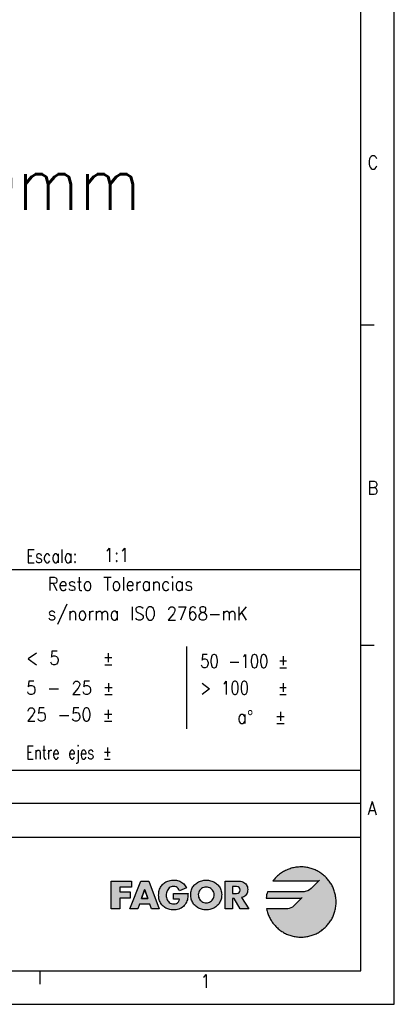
# Model space of a CAD drawing. Header units: millimetres. Extents: x -418 to 1575, y -634 to 914.
# Tile 17 of 49: x 366 to 422, y -151 to -3. Entities that reach past the tile are written whole.
import ezdxf

# ---------------------------------------------------------------- set-up
doc = ezdxf.new("R2010")
doc.units = ezdxf.units.MM
doc.layers.add('1', color=7, linetype='Continuous')
doc.layers.add('LAYER_1', color=7, linetype='Continuous')
doc.styles.add('CONVERTER_12', font='txt.shx', dxfattribs={"width": 0.9})
doc.styles.add('CONVERTER_13', font='txt.shx', dxfattribs={"width": 0.72})
doc.styles.add('CONVERTER_14', font='txt.shx', dxfattribs={"width": 0.81})

# ---------------------------------------------------------------- blocks, each defined once
blk = doc.blocks.new('_A1', base_point=(416.98, -145.5))
at = {"layer": '1', "linetype": 'Continuous'}
for points in [[(411.26, -131.07), (411.13, -130.98), (411, -130.88), (410.87, -130.79), (410.73, -130.71), (410.59, -130.63), (410.45, -130.55), (410.3, -130.48), (410.15, -130.41), (410, -130.34), (409.85, -130.29), (409.69, -130.23), (409.54, -130.18), (409.38, -130.14), (409.22, -130.1), (409.05, -130.06), (408.89, -130.03), (408.72, -130.01), (408.55, -129.99), (408.38, -129.97), (408.21, -129.97), (408.04, -129.96), (407.85, -129.97), (407.66, -129.98), (407.47, -129.99), (407.29, -130.02), (407.1, -130.05), (406.92, -130.08), (406.75, -130.12), (406.57, -130.17), (406.4, -130.22), (406.23, -130.28), (406.06, -130.35), (405.89, -130.42), (405.73, -130.49), (405.57, -130.57), (405.41, -130.66), (405.26, -130.75), (405.11, -130.85), (404.97, -130.95), (404.83, -131.06), (404.69, -131.17), (404.55, -131.28), (404.42, -131.4), (404.3, -131.53), (404.17, -131.65), (404.06, -131.79), (403.94, -131.92), (403.84, -132.06), (410.35, -132.06), (410.57, -132.03), (410.74, -131.98), (410.8, -131.95), (409.55, -133.2), (409.31, -133.39), (409.07, -133.52), (408.84, -133.6), (408.65, -133.64), (408.5, -133.66), (408.43, -133.67), (403.02, -133.67), (402.96, -133.9), (402.9, -134.15), (402.86, -134.39), (402.82, -134.65), (407.76, -134.65), (407.76, -134.65), (407.99, -134.61), (408.16, -134.56), (408.22, -134.53), (406.99, -135.76), (406.99, -135.76), (406.75, -135.96), (406.5, -136.1), (406.26, -136.18), (406.06, -136.23), (405.91, -136.25), (405.84, -136.25), (402.9, -136.25), (402.93, -136.42), (402.98, -136.58), (403.02, -136.75), (403.07, -136.91), (403.13, -137.06), (403.19, -137.22), (403.26, -137.37), (403.33, -137.52), (403.41, -137.67), (403.49, -137.81), (403.57, -137.95), (403.66, -138.09), (403.75, -138.23), (403.85, -138.36), (403.95, -138.49), (404.06, -138.62), (404.17, -138.74), (404.28, -138.86), (404.39, -138.97), (404.51, -139.09), (404.64, -139.2), (404.76, -139.3), (404.89, -139.4), (405.03, -139.5), (405.16, -139.59), (405.3, -139.68), (405.44, -139.76), (405.59, -139.84), (405.74, -139.92), (405.89, -139.99), (406.04, -140.05), (406.19, -140.12), (406.35, -140.17), (406.51, -140.22), (406.67, -140.27), (406.84, -140.31), (407, -140.35), (407.17, -140.38), (407.34, -140.4), (407.51, -140.42), (407.69, -140.44), (407.86, -140.45), (408.04, -140.45), (408.21, -140.45), (408.38, -140.44), (408.55, -140.43), (408.72, -140.41), (408.89, -140.38), (409.05, -140.35), (409.22, -140.32), (409.38, -140.28), (409.54, -140.23), (409.69, -140.18), (409.85, -140.13), (410, -140.07), (410.15, -140.01), (410.3, -139.94), (410.45, -139.87), (410.59, -139.79), (410.73, -139.71), (410.87, -139.62), (411, -139.53), (411.13, -139.44), (411.26, -139.34), (411.39, -139.24), (411.51, -139.14), (411.63, -139.03), (411.74, -138.91), (411.86, -138.8), (411.97, -138.68), (412.07, -138.56), (412.17, -138.43), (412.27, -138.3), (412.36, -138.17), (412.45, -138.04), (412.54, -137.9), (412.62, -137.76), (412.7, -137.62), (412.77, -137.47), (412.84, -137.32), (412.9, -137.17), (412.96, -137.02), (413.01, -136.86), (413.06, -136.71), (413.11, -136.55), (413.15, -136.39), (413.18, -136.22), (413.21, -136.06), (413.24, -135.89), (413.26, -135.72), (413.27, -135.55), (413.28, -135.38), (413.28, -135.21), (413.28, -135.03), (413.27, -134.86), (413.26, -134.69), (413.24, -134.52), (413.21, -134.36), (413.18, -134.19), (413.15, -134.03), (413.11, -133.87), (413.06, -133.71), (413.01, -133.55), (412.96, -133.39), (412.9, -133.24), (412.84, -133.09), (412.77, -132.94), (412.7, -132.8), (412.62, -132.65), (412.54, -132.51), (412.45, -132.38), (412.36, -132.24), (412.27, -132.11), (412.17, -131.98), (412.07, -131.86), (411.97, -131.73), (411.86, -131.61), (411.74, -131.5), (411.63, -131.39), (411.51, -131.28), (411.39, -131.17)], [(382.73, -132.07), (382.73, -132.99), (380.99, -132.99), (380.99, -133.69), (382.52, -133.69), (382.52, -134.61), (380.99, -134.61), (380.99, -136.25), (379.68, -136.25), (379.68, -132.07)], [(389.42, -131.95), (389.61, -131.99), (389.78, -132.04), (389.94, -132.1), (390.1, -132.18), (390.25, -132.27), (390.38, -132.37), (390.51, -132.49), (390.63, -132.62), (390.74, -132.77), (390.84, -132.93), (390.93, -133.1), (389.9, -133.53), (389.81, -133.34), (389.69, -133.18), (389.55, -133.05), (389.39, -132.95), (389.2, -132.89), (388.99, -132.87), (388.8, -132.88), (388.63, -132.93), (388.48, -133), (388.35, -133.1), (388.23, -133.22), (388.13, -133.36), (388.05, -133.51), (387.99, -133.67), (387.94, -133.84), (387.91, -134.01), (387.9, -134.19), (387.91, -134.37), (387.94, -134.54), (387.99, -134.71), (388.05, -134.87), (388.14, -135.02), (388.24, -135.15), (388.36, -135.27), (388.5, -135.37), (388.65, -135.44), (388.82, -135.48), (389.01, -135.5), (389.23, -135.48), (389.44, -135.42), (389.61, -135.32), (389.74, -135.18), (389.84, -134.99), (389.89, -134.77), (389, -134.77), (389, -133.92), (391.16, -133.92), (391.15, -134.12), (391.14, -134.31), (391.13, -134.5), (391.1, -134.69), (391.06, -134.87), (391, -135.05), (390.93, -135.22), (390.84, -135.4), (390.73, -135.57), (390.6, -135.73), (390.46, -135.88), (390.31, -136), (390.15, -136.11), (389.97, -136.2), (389.79, -136.27), (389.61, -136.32), (389.41, -136.36), (389.21, -136.39), (389, -136.39), (388.82, -136.39), (388.64, -136.37), (388.46, -136.34), (388.3, -136.3), (388.14, -136.25), (387.98, -136.19), (387.84, -136.11), (387.7, -136.03), (387.57, -135.94), (387.45, -135.84), (387.34, -135.73), (387.23, -135.61), (387.14, -135.48), (387.06, -135.34), (386.98, -135.2), (386.92, -135.04), (386.87, -134.89), (386.82, -134.72), (386.79, -134.55), (386.78, -134.37), (386.77, -134.18), (386.78, -133.99), (386.79, -133.81), (386.82, -133.63), (386.87, -133.46), (386.92, -133.3), (386.98, -133.14), (387.06, -132.99), (387.14, -132.85), (387.24, -132.72), (387.34, -132.6), (387.46, -132.49), (387.58, -132.39), (387.71, -132.29), (387.85, -132.21), (388, -132.14), (388.16, -132.07), (388.32, -132.02), (388.49, -131.98), (388.67, -131.95), (388.85, -131.93), (389.04, -131.93), (389.24, -131.93)]]:
    blk.add_hatch(color=2, dxfattribs=at).paths.add_polyline_path(points)
h = blk.add_hatch(color=2, dxfattribs=at)
h.paths.add_polyline_path([(385.28, -132.07), (386.86, -136.25), (385.7, -136.25), (385.43, -135.53), (383.93, -135.53), (383.64, -136.25), (382.48, -136.25), (384.09, -132.07)])
h.paths.add_polyline_path([(384.23, -134.69), (384.68, -133.36), (384.69, -133.36), (385.13, -134.69)], flags=16)
h = blk.add_hatch(color=2, dxfattribs=at)
h.paths.add_polyline_path([(395.01, -132.2), (395.15, -132.29), (395.29, -132.38), (395.42, -132.48), (395.54, -132.59), (395.66, -132.7), (395.76, -132.83), (395.86, -132.96), (395.94, -133.1), (396.01, -133.25), (396.07, -133.4), (396.12, -133.56), (396.16, -133.73), (396.18, -133.9), (396.19, -134.08), (396.18, -134.27), (396.16, -134.44), (396.14, -134.61), (396.1, -134.78), (396.04, -134.94), (395.98, -135.09), (395.91, -135.24), (395.83, -135.38), (395.74, -135.51), (395.64, -135.63), (395.53, -135.75), (395.42, -135.85), (395.29, -135.95), (395.16, -136.04), (395.02, -136.12), (394.88, -136.19), (394.72, -136.25), (394.56, -136.3), (394.4, -136.34), (394.23, -136.37), (394.05, -136.39), (393.87, -136.39), (393.69, -136.39), (393.52, -136.37), (393.34, -136.34), (393.18, -136.3), (393.02, -136.25), (392.87, -136.19), (392.72, -136.12), (392.58, -136.04), (392.45, -135.95), (392.33, -135.85), (392.21, -135.75), (392.1, -135.63), (392, -135.51), (391.91, -135.38), (391.83, -135.24), (391.76, -135.09), (391.7, -134.94), (391.65, -134.78), (391.61, -134.61), (391.58, -134.44), (391.56, -134.27), (391.56, -134.08), (391.56, -133.9), (391.58, -133.73), (391.62, -133.56), (391.67, -133.4), (391.73, -133.25), (391.8, -133.1), (391.89, -132.96), (391.98, -132.83), (392.09, -132.7), (392.2, -132.59), (392.32, -132.48), (392.45, -132.38), (392.59, -132.29), (392.74, -132.2), (392.89, -132.13), (393.04, -132.07), (393.2, -132.02), (393.36, -131.98), (393.53, -131.95), (393.7, -131.93), (393.87, -131.93), (394.04, -131.93), (394.21, -131.95), (394.38, -131.98), (394.54, -132.02), (394.7, -132.07), (394.86, -132.13)])
h.paths.add_polyline_path([(392.69, -134.09), (392.7, -134.28), (392.74, -134.46), (392.8, -134.63), (392.88, -134.78), (392.98, -134.92), (393.1, -135.04), (393.23, -135.14), (393.37, -135.23), (393.53, -135.29), (393.7, -135.33), (393.87, -135.34), (394.05, -135.33), (394.21, -135.29), (394.37, -135.23), (394.51, -135.14), (394.65, -135.04), (394.76, -134.92), (394.86, -134.78), (394.95, -134.63), (395.01, -134.46), (395.04, -134.28), (395.06, -134.09), (395.04, -133.92), (395, -133.75), (394.92, -133.59), (394.83, -133.45), (394.71, -133.32), (394.57, -133.21), (394.41, -133.11), (394.24, -133.04), (394.06, -133), (393.87, -132.98), (393.68, -133), (393.5, -133.04), (393.33, -133.11), (393.17, -133.21), (393.04, -133.32), (392.92, -133.45), (392.82, -133.59), (392.75, -133.75), (392.7, -133.92)], flags=16)
h = blk.add_hatch(color=2, dxfattribs=at)
h.paths.add_polyline_path([(399.66, -132.38), (399.78, -132.49), (399.88, -132.62), (399.96, -132.78), (400.02, -132.95), (400.06, -133.14), (400.07, -133.35), (400.06, -133.54), (400.03, -133.73), (399.97, -133.9), (399.89, -134.05), (399.78, -134.19), (399.66, -134.31), (399.51, -134.41), (399.34, -134.49), (399.16, -134.54), (400.24, -136.25), (398.95, -136.25), (398.04, -134.66), (397.78, -134.66), (397.78, -136.25), (396.69, -136.25), (396.69, -132.07), (398.62, -132.07), (398.82, -132.07), (399.01, -132.1), (399.19, -132.14), (399.36, -132.2), (399.52, -132.28)])
h.paths.add_polyline_path([(397.78, -133.94), (398.21, -133.94), (398.42, -133.93), (398.63, -133.89), (398.8, -133.8), (398.92, -133.65), (398.96, -133.42), (398.92, -133.19), (398.8, -133.04), (398.63, -132.95), (398.42, -132.91), (398.21, -132.9), (397.78, -132.9)], flags=16)
at = {"layer": '1', "color": 2, "linetype": 'Continuous'}
for p, q in [((421.98, -150.5), (421.98, 443.5)), ((418.98, -48.97), (416.98, -48.97)), ((231.98, -85.5), (416.98, -85.5)), ((390.98, -109.3), (390.98, -97)), ((418.98, -96.83), (416.98, -96.83)), ((416.98, -120.5), (231.98, -120.5)), ((369.03, -145.5), (369.03, -147.5)), ((-418.02, -150.5), (421.98, -150.5))]:
    blk.add_line(p, q, dxfattribs=at)
at = {"layer": '1', "color": 7, "linetype": 'Continuous'}
for p, q in [((416.98, -145.5), (416.98, 438.5)), ((231.98, -115.5), (416.98, -115.5)), ((231.98, -125.5), (416.98, -125.5)), ((-398.02, -145.5), (416.98, -145.5))]:
    blk.add_line(p, q, dxfattribs=at)
at = {"layer": 'LAYER_1', "color": 2, "linetype": 'Continuous'}
for p, q in [((404.97, -130.95), (404.83, -131.06)), ((405.11, -130.85), (404.97, -130.95)), ((405.26, -130.75), (405.11, -130.85)), ((405.41, -130.66), (405.26, -130.75)), ((405.57, -130.57), (405.41, -130.66)), ((405.73, -130.49), (405.57, -130.57)), ((405.89, -130.42), (405.73, -130.49)), ((406.06, -130.35), (405.89, -130.42)), ((406.23, -130.28), (406.06, -130.35)), ((406.4, -130.22), (406.23, -130.28)), ((406.57, -130.17), (406.4, -130.22)), ((406.75, -130.12), (406.57, -130.17)), ((406.92, -130.08), (406.75, -130.12)), ((407.1, -130.05), (406.92, -130.08)), ((407.29, -130.02), (407.1, -130.05)), ((407.47, -129.99), (407.29, -130.02)), ((407.66, -129.98), (407.47, -129.99)), ((407.85, -129.97), (407.66, -129.98)), ((408.04, -129.96), (407.85, -129.97)), ((408.21, -129.97), (408.04, -129.96)), ((408.38, -129.97), (408.21, -129.97)), ((408.55, -129.99), (408.38, -129.97)), ((408.72, -130.01), (408.55, -129.99)), ((408.89, -130.03), (408.72, -130.01)), ((409.05, -130.06), (408.89, -130.03)), ((409.22, -130.1), (409.05, -130.06)), ((409.38, -130.14), (409.22, -130.1)), ((409.54, -130.18), (409.38, -130.14)), ((409.69, -130.23), (409.54, -130.18)), ((409.85, -130.29), (409.69, -130.23)), ((410, -130.34), (409.85, -130.29)), ((410.15, -130.41), (410, -130.34)), ((410.3, -130.48), (410.15, -130.41)), ((410.45, -130.55), (410.3, -130.48)), ((410.59, -130.63), (410.45, -130.55)), ((410.73, -130.71), (410.59, -130.63)), ((410.87, -130.79), (410.73, -130.71)), ((411, -130.88), (410.87, -130.79)), ((411.13, -130.98), (411, -130.88)), ((411.26, -131.07), (411.13, -130.98)), ((379.68, -136.25), (379.68, -132.07)), ((379.68, -132.07), (382.73, -132.07)), ((382.48, -136.25), (384.09, -132.07)), ((382.73, -132.07), (382.73, -132.99)), ((384.09, -132.07), (385.28, -132.07)), ((385.28, -132.07), (386.86, -136.25)), ((387.34, -132.6), (387.46, -132.49)), ((387.46, -132.49), (387.58, -132.39)), ((387.58, -132.39), (387.71, -132.29)), ((387.71, -132.29), (387.85, -132.21)), ((387.85, -132.21), (388, -132.14)), ((388, -132.14), (388.16, -132.07)), ((388.16, -132.07), (388.32, -132.02)), ((388.32, -132.02), (388.49, -131.98)), ((388.49, -131.98), (388.67, -131.95)), ((388.67, -131.95), (388.85, -131.93)), ((388.85, -131.93), (389.04, -131.93)), ((389.04, -131.93), (389.04, -131.93)), ((389.04, -131.93), (389.24, -131.93)), ((389.24, -131.93), (389.42, -131.95)), ((389.42, -131.95), (389.61, -131.99)), ((389.61, -131.99), (389.78, -132.04)), ((389.78, -132.04), (389.94, -132.1)), ((389.94, -132.1), (390.1, -132.18)), ((390.1, -132.18), (390.25, -132.27)), ((390.25, -132.27), (390.38, -132.37)), ((390.38, -132.37), (390.51, -132.49)), ((390.51, -132.49), (390.63, -132.62)), ((392.2, -132.59), (392.32, -132.48)), ((392.32, -132.48), (392.45, -132.38)), ((392.45, -132.38), (392.59, -132.29)), ((392.59, -132.29), (392.74, -132.2)), ((392.74, -132.2), (392.89, -132.13)), ((392.89, -132.13), (393.04, -132.07)), ((393.04, -132.07), (393.2, -132.02)), ((393.2, -132.02), (393.36, -131.98)), ((393.36, -131.98), (393.53, -131.95)), ((393.53, -131.95), (393.7, -131.93)), ((393.7, -131.93), (393.87, -131.93)), ((393.87, -131.93), (394.04, -131.93)), ((394.04, -131.93), (394.21, -131.95)), ((394.21, -131.95), (394.38, -131.98)), ((394.38, -131.98), (394.54, -132.02)), ((394.54, -132.02), (394.7, -132.07)), ((394.7, -132.07), (394.86, -132.13)), ((394.86, -132.13), (395.01, -132.2)), ((395.01, -132.2), (395.15, -132.29)), ((395.15, -132.29), (395.29, -132.38)), ((395.29, -132.38), (395.42, -132.48)), ((395.42, -132.48), (395.54, -132.59)), ((396.69, -136.25), (396.69, -132.07)), ((396.69, -132.07), (398.62, -132.07)), ((398.62, -132.07), (398.82, -132.07)), ((398.82, -132.07), (399.01, -132.1)), ((399.01, -132.1), (399.19, -132.14)), ((399.19, -132.14), (399.36, -132.2)), ((399.36, -132.2), (399.52, -132.28)), ((399.52, -132.28), (399.66, -132.38)), ((399.66, -132.38), (399.78, -132.49)), ((399.78, -132.49), (399.88, -132.62)), ((403.94, -131.92), (403.84, -132.06)), ((403.84, -132.06), (403.84, -132.06)), ((403.84, -132.06), (410.35, -132.06)), ((404.06, -131.79), (403.94, -131.92)), ((404.17, -131.65), (404.06, -131.79)), ((404.3, -131.53), (404.17, -131.65)), ((404.42, -131.4), (404.3, -131.53)), ((404.55, -131.28), (404.42, -131.4)), ((404.69, -131.17), (404.55, -131.28)), ((404.83, -131.06), (404.69, -131.17)), ((410.8, -131.95), (409.55, -133.2)), ((410.35, -132.06), (410.57, -132.03)), ((410.57, -132.03), (410.74, -131.98)), ((410.74, -131.98), (410.8, -131.95)), ((411.39, -131.17), (411.26, -131.07)), ((411.51, -131.28), (411.39, -131.17)), ((411.63, -131.39), (411.51, -131.28)), ((411.74, -131.5), (411.63, -131.39)), ((411.86, -131.61), (411.74, -131.5)), ((411.97, -131.73), (411.86, -131.61)), ((412.07, -131.86), (411.97, -131.73)), ((412.17, -131.98), (412.07, -131.86)), ((412.27, -132.11), (412.17, -131.98)), ((412.36, -132.24), (412.27, -132.11)), ((412.45, -132.38), (412.36, -132.24)), ((412.54, -132.51), (412.45, -132.38)), ((380.99, -132.99), (380.99, -133.69)), ((382.73, -132.99), (380.99, -132.99)), ((380.99, -133.69), (382.52, -133.69)), ((382.52, -133.69), (382.52, -134.61)), ((384.68, -133.36), (384.23, -134.69)), ((384.23, -134.69), (384.68, -133.36)), ((384.69, -133.36), (384.68, -133.36)), ((384.68, -133.36), (384.69, -133.36)), ((385.13, -134.69), (384.69, -133.36)), ((384.69, -133.36), (385.13, -134.69)), ((386.78, -133.99), (386.79, -133.81)), ((386.79, -133.81), (386.82, -133.63)), ((386.82, -133.63), (386.87, -133.46)), ((386.87, -133.46), (386.92, -133.3)), ((386.92, -133.3), (386.98, -133.14)), ((386.98, -133.14), (387.06, -132.99)), ((387.06, -132.99), (387.14, -132.85)), ((387.14, -132.85), (387.24, -132.72)), ((387.24, -132.72), (387.34, -132.6)), ((387.94, -133.84), (387.91, -134.01)), ((387.99, -133.67), (387.94, -133.84)), ((388.05, -133.51), (387.99, -133.67)), ((388.13, -133.36), (388.05, -133.51)), ((388.23, -133.22), (388.13, -133.36)), ((388.35, -133.1), (388.23, -133.22)), ((388.48, -133), (388.35, -133.1)), ((388.63, -132.93), (388.48, -133)), ((388.8, -132.88), (388.63, -132.93)), ((388.99, -132.87), (388.8, -132.88)), ((389.2, -132.89), (388.99, -132.87)), ((389, -134.77), (389, -133.92)), ((389, -133.92), (391.16, -133.92)), ((389.39, -132.95), (389.2, -132.89)), ((389.55, -133.05), (389.39, -132.95)), ((389.69, -133.18), (389.55, -133.05)), ((389.81, -133.34), (389.69, -133.18)), ((389.9, -133.53), (389.81, -133.34)), ((390.93, -133.1), (389.9, -133.53)), ((390.63, -132.62), (390.74, -132.77)), ((390.74, -132.77), (390.84, -132.93)), ((390.84, -132.93), (390.93, -133.1)), ((391.16, -133.92), (391.15, -134.12)), ((391.56, -133.9), (391.58, -133.73)), ((391.56, -134.08), (391.56, -133.9)), ((391.58, -133.73), (391.62, -133.56)), ((391.62, -133.56), (391.67, -133.4)), ((391.67, -133.4), (391.73, -133.25)), ((391.73, -133.25), (391.8, -133.1)), ((391.8, -133.1), (391.89, -132.96)), ((391.89, -132.96), (391.98, -132.83)), ((391.98, -132.83), (392.09, -132.7)), ((392.09, -132.7), (392.2, -132.59)), ((392.7, -133.92), (392.69, -134.09)), ((392.75, -133.75), (392.7, -133.92)), ((392.82, -133.59), (392.75, -133.75)), ((392.92, -133.45), (392.82, -133.59)), ((393.04, -133.32), (392.92, -133.45)), ((393.17, -133.21), (393.04, -133.32)), ((393.33, -133.11), (393.17, -133.21)), ((393.5, -133.04), (393.33, -133.11)), ((393.68, -133), (393.5, -133.04)), ((393.87, -132.98), (393.68, -133)), ((394.06, -133), (393.87, -132.98)), ((394.24, -133.04), (394.06, -133)), ((394.41, -133.11), (394.24, -133.04)), ((394.57, -133.21), (394.41, -133.11)), ((394.71, -133.32), (394.57, -133.21)), ((394.83, -133.45), (394.71, -133.32)), ((394.92, -133.59), (394.83, -133.45)), ((395, -133.75), (394.92, -133.59)), ((395.04, -133.92), (395, -133.75)), ((395.06, -134.09), (395.04, -133.92)), ((395.54, -132.59), (395.66, -132.7)), ((395.66, -132.7), (395.76, -132.83)), ((395.76, -132.83), (395.86, -132.96)), ((395.86, -132.96), (395.94, -133.1)), ((395.94, -133.1), (396.01, -133.25)), ((396.01, -133.25), (396.07, -133.4)), ((396.07, -133.4), (396.12, -133.56)), ((396.12, -133.56), (396.16, -133.73)), ((396.16, -133.73), (396.18, -133.9)), ((396.18, -133.9), (396.19, -134.08)), ((398.21, -132.9), (397.78, -132.9)), ((397.78, -132.9), (397.78, -133.94)), ((397.78, -133.94), (398.21, -133.94)), ((398.42, -132.91), (398.21, -132.9)), ((398.21, -133.94), (398.42, -133.93)), ((398.63, -132.95), (398.42, -132.91)), ((398.42, -133.93), (398.63, -133.89)), ((398.8, -133.04), (398.63, -132.95)), ((398.63, -133.89), (398.8, -133.8)), ((398.92, -133.19), (398.8, -133.04)), ((398.8, -133.8), (398.92, -133.65)), ((398.96, -133.42), (398.92, -133.19)), ((398.92, -133.65), (398.96, -133.42)), ((399.88, -132.62), (399.96, -132.78)), ((399.97, -133.9), (399.89, -134.05)), ((399.96, -132.78), (400.02, -132.95)), ((400.03, -133.73), (399.97, -133.9)), ((400.02, -132.95), (400.06, -133.14)), ((400.06, -133.54), (400.03, -133.73)), ((400.06, -133.14), (400.07, -133.35)), ((400.07, -133.35), (400.06, -133.54)), ((402.96, -133.9), (402.9, -134.15)), ((403.02, -133.67), (402.96, -133.9)), ((408.43, -133.67), (403.02, -133.67)), ((408.5, -133.66), (408.43, -133.67)), ((408.65, -133.64), (408.5, -133.66)), ((408.84, -133.6), (408.65, -133.64)), ((409.07, -133.52), (408.84, -133.6)), ((409.31, -133.39), (409.07, -133.52)), ((409.55, -133.2), (409.31, -133.39)), ((412.62, -132.65), (412.54, -132.51)), ((412.7, -132.8), (412.62, -132.65)), ((412.77, -132.94), (412.7, -132.8)), ((412.84, -133.09), (412.77, -132.94)), ((412.9, -133.24), (412.84, -133.09)), ((412.96, -133.39), (412.9, -133.24)), ((413.01, -133.55), (412.96, -133.39)), ((413.06, -133.71), (413.01, -133.55)), ((413.11, -133.87), (413.06, -133.71)), ((413.15, -134.03), (413.11, -133.87)), ((382.52, -134.61), (380.99, -134.61)), ((380.99, -134.61), (380.99, -136.25)), ((384.23, -134.69), (385.13, -134.69)), ((385.13, -134.69), (384.23, -134.69)), ((386.77, -134.18), (386.78, -133.99)), ((386.78, -134.37), (386.77, -134.18)), ((386.77, -134.18), (386.77, -134.18)), ((386.79, -134.55), (386.78, -134.37)), ((386.82, -134.72), (386.79, -134.55)), ((386.87, -134.89), (386.82, -134.72)), ((386.92, -135.04), (386.87, -134.89)), ((386.98, -135.2), (386.92, -135.04)), ((387.06, -135.34), (386.98, -135.2)), ((387.14, -135.48), (387.06, -135.34)), ((387.91, -134.01), (387.9, -134.19)), ((387.9, -134.19), (387.91, -134.37)), ((387.91, -134.37), (387.94, -134.54)), ((387.94, -134.54), (387.99, -134.71)), ((387.99, -134.71), (388.05, -134.87)), ((388.05, -134.87), (388.14, -135.02)), ((388.14, -135.02), (388.24, -135.15)), ((388.24, -135.15), (388.36, -135.27)), ((388.36, -135.27), (388.5, -135.37)), ((388.5, -135.37), (388.65, -135.44)), ((389.89, -134.77), (389, -134.77)), ((389.23, -135.48), (389.44, -135.42)), ((389.44, -135.42), (389.61, -135.32)), ((389.61, -135.32), (389.74, -135.18)), ((389.74, -135.18), (389.84, -134.99)), ((389.84, -134.99), (389.89, -134.77)), ((390.84, -135.4), (390.73, -135.57)), ((390.93, -135.22), (390.84, -135.4)), ((391, -135.05), (390.93, -135.22)), ((391.06, -134.87), (391, -135.05)), ((391.1, -134.69), (391.06, -134.87)), ((391.13, -134.5), (391.1, -134.69)), ((391.14, -134.31), (391.13, -134.5)), ((391.15, -134.12), (391.14, -134.31)), ((391.56, -134.27), (391.56, -134.08)), ((391.56, -134.08), (391.56, -134.08)), ((391.58, -134.44), (391.56, -134.27)), ((391.61, -134.61), (391.58, -134.44)), ((391.65, -134.78), (391.61, -134.61)), ((391.7, -134.94), (391.65, -134.78)), ((391.76, -135.09), (391.7, -134.94)), ((391.83, -135.24), (391.76, -135.09)), ((391.91, -135.38), (391.83, -135.24)), ((392, -135.51), (391.91, -135.38)), ((392.69, -134.09), (392.7, -134.28)), ((392.7, -134.28), (392.74, -134.46)), ((392.74, -134.46), (392.8, -134.63)), ((392.8, -134.63), (392.88, -134.78)), ((392.88, -134.78), (392.98, -134.92)), ((392.98, -134.92), (393.1, -135.04)), ((393.1, -135.04), (393.23, -135.14)), ((393.23, -135.14), (393.37, -135.23)), ((393.37, -135.23), (393.53, -135.29)), ((393.53, -135.29), (393.7, -135.33)), ((393.7, -135.33), (393.87, -135.34)), ((393.87, -135.34), (394.05, -135.33)), ((394.05, -135.33), (394.21, -135.29)), ((394.21, -135.29), (394.37, -135.23)), ((394.37, -135.23), (394.51, -135.14)), ((394.51, -135.14), (394.65, -135.04)), ((394.65, -135.04), (394.76, -134.92)), ((394.76, -134.92), (394.86, -134.78)), ((394.86, -134.78), (394.95, -134.63)), ((394.95, -134.63), (395.01, -134.46)), ((395.01, -134.46), (395.04, -134.28)), ((395.04, -134.28), (395.06, -134.09)), ((395.06, -134.09), (395.06, -134.09)), ((395.83, -135.38), (395.74, -135.51)), ((395.91, -135.24), (395.83, -135.38)), ((395.98, -135.09), (395.91, -135.24)), ((396.04, -134.94), (395.98, -135.09)), ((396.1, -134.78), (396.04, -134.94)), ((396.14, -134.61), (396.1, -134.78)), ((396.16, -134.44), (396.14, -134.61)), ((396.18, -134.27), (396.16, -134.44)), ((396.19, -134.08), (396.18, -134.27)), ((396.19, -134.08), (396.19, -134.08)), ((398.04, -134.66), (397.78, -134.66)), ((397.78, -134.66), (397.78, -136.25)), ((398.95, -136.25), (398.04, -134.66)), ((399.34, -134.49), (399.16, -134.54)), ((399.16, -134.54), (400.24, -136.25)), ((399.51, -134.41), (399.34, -134.49)), ((399.66, -134.31), (399.51, -134.41)), ((399.78, -134.19), (399.66, -134.31)), ((399.89, -134.05), (399.78, -134.19)), ((402.86, -134.39), (402.82, -134.65)), ((402.82, -134.65), (407.76, -134.65)), ((402.9, -134.15), (402.86, -134.39)), ((408.22, -134.53), (406.99, -135.76)), ((407.76, -134.65), (407.99, -134.61)), ((407.76, -134.65), (407.76, -134.65)), ((407.99, -134.61), (408.16, -134.56)), ((408.16, -134.56), (408.22, -134.53)), ((413.18, -134.19), (413.15, -134.03)), ((413.21, -134.36), (413.18, -134.19)), ((413.24, -134.52), (413.21, -134.36)), ((413.26, -134.69), (413.24, -134.52)), ((413.27, -134.86), (413.26, -134.69)), ((413.28, -135.03), (413.27, -134.86)), ((413.27, -135.55), (413.28, -135.38)), ((413.28, -135.21), (413.28, -135.03)), ((413.28, -135.38), (413.28, -135.21)), ((413.28, -135.21), (413.28, -135.21)), ((380.99, -136.25), (379.68, -136.25)), ((383.64, -136.25), (382.48, -136.25)), ((383.93, -135.53), (383.64, -136.25)), ((385.43, -135.53), (383.93, -135.53)), ((385.7, -136.25), (385.43, -135.53)), ((386.86, -136.25), (385.7, -136.25)), ((387.23, -135.61), (387.14, -135.48)), ((387.34, -135.73), (387.23, -135.61)), ((387.45, -135.84), (387.34, -135.73)), ((387.57, -135.94), (387.45, -135.84)), ((387.7, -136.03), (387.57, -135.94)), ((387.84, -136.11), (387.7, -136.03)), ((387.98, -136.19), (387.84, -136.11)), ((388.14, -136.25), (387.98, -136.19)), ((388.3, -136.3), (388.14, -136.25)), ((388.46, -136.34), (388.3, -136.3)), ((388.64, -136.37), (388.46, -136.34)), ((388.82, -136.39), (388.64, -136.37)), ((388.65, -135.44), (388.82, -135.48)), ((388.82, -135.48), (389.01, -135.5)), ((389, -136.39), (388.82, -136.39)), ((389.21, -136.39), (389, -136.39)), ((389.01, -135.5), (389.23, -135.48)), ((389.01, -135.5), (389.01, -135.5)), ((389.41, -136.36), (389.21, -136.39)), ((389.61, -136.32), (389.41, -136.36)), ((389.79, -136.27), (389.61, -136.32)), ((389.97, -136.2), (389.79, -136.27)), ((390.15, -136.11), (389.97, -136.2)), ((390.31, -136), (390.15, -136.11)), ((390.46, -135.88), (390.31, -136)), ((390.6, -135.73), (390.46, -135.88)), ((390.73, -135.57), (390.6, -135.73)), ((392.1, -135.63), (392, -135.51)), ((392.21, -135.75), (392.1, -135.63)), ((392.33, -135.85), (392.21, -135.75)), ((392.45, -135.95), (392.33, -135.85)), ((392.58, -136.04), (392.45, -135.95)), ((392.72, -136.12), (392.58, -136.04)), ((392.87, -136.19), (392.72, -136.12)), ((393.02, -136.25), (392.87, -136.19)), ((393.18, -136.3), (393.02, -136.25)), ((393.34, -136.34), (393.18, -136.3)), ((393.52, -136.37), (393.34, -136.34)), ((393.69, -136.39), (393.52, -136.37)), ((393.87, -136.39), (393.69, -136.39)), ((394.05, -136.39), (393.87, -136.39)), ((394.23, -136.37), (394.05, -136.39)), ((394.4, -136.34), (394.23, -136.37)), ((394.56, -136.3), (394.4, -136.34)), ((394.72, -136.25), (394.56, -136.3)), ((394.88, -136.19), (394.72, -136.25)), ((395.02, -136.12), (394.88, -136.19)), ((395.16, -136.04), (395.02, -136.12)), ((395.29, -135.95), (395.16, -136.04)), ((395.42, -135.85), (395.29, -135.95)), ((395.53, -135.75), (395.42, -135.85)), ((395.64, -135.63), (395.53, -135.75)), ((395.74, -135.51), (395.64, -135.63)), ((397.78, -136.25), (396.69, -136.25)), ((400.24, -136.25), (398.95, -136.25)), ((405.84, -136.25), (402.9, -136.25)), ((402.9, -136.25), (402.93, -136.42)), ((402.93, -136.42), (402.98, -136.58)), ((402.98, -136.58), (403.02, -136.75)), ((403.02, -136.75), (403.07, -136.91)), ((403.07, -136.91), (403.13, -137.06)), ((405.91, -136.25), (405.84, -136.25)), ((406.06, -136.23), (405.91, -136.25)), ((406.26, -136.18), (406.06, -136.23)), ((406.5, -136.1), (406.26, -136.18)), ((406.75, -135.96), (406.5, -136.1)), ((406.99, -135.76), (406.75, -135.96)), ((406.99, -135.76), (406.99, -135.76)), ((412.96, -137.02), (413.01, -136.86)), ((413.01, -136.86), (413.06, -136.71)), ((413.06, -136.71), (413.11, -136.55)), ((413.11, -136.55), (413.15, -136.39)), ((413.15, -136.39), (413.18, -136.22)), ((413.18, -136.22), (413.21, -136.06)), ((413.21, -136.06), (413.24, -135.89)), ((413.24, -135.89), (413.26, -135.72)), ((413.26, -135.72), (413.27, -135.55)), ((403.13, -137.06), (403.19, -137.22)), ((403.19, -137.22), (403.26, -137.37)), ((403.26, -137.37), (403.33, -137.52)), ((403.33, -137.52), (403.41, -137.67)), ((403.41, -137.67), (403.49, -137.81)), ((403.49, -137.81), (403.57, -137.95)), ((403.57, -137.95), (403.66, -138.09)), ((403.66, -138.09), (403.75, -138.23)), ((403.75, -138.23), (403.85, -138.36)), ((403.85, -138.36), (403.95, -138.49)), ((412.17, -138.43), (412.27, -138.3)), ((412.27, -138.3), (412.36, -138.17)), ((412.36, -138.17), (412.45, -138.04)), ((412.45, -138.04), (412.54, -137.9)), ((412.54, -137.9), (412.62, -137.76)), ((412.62, -137.76), (412.7, -137.62)), ((412.7, -137.62), (412.77, -137.47)), ((412.77, -137.47), (412.84, -137.32)), ((412.84, -137.32), (412.9, -137.17)), ((412.9, -137.17), (412.96, -137.02)), ((403.95, -138.49), (404.06, -138.62)), ((404.06, -138.62), (404.17, -138.74)), ((404.17, -138.74), (404.28, -138.86)), ((404.28, -138.86), (404.39, -138.97)), ((404.39, -138.97), (404.51, -139.09)), ((404.51, -139.09), (404.64, -139.2)), ((404.64, -139.2), (404.76, -139.3)), ((404.76, -139.3), (404.89, -139.4)), ((404.89, -139.4), (405.03, -139.5)), ((405.03, -139.5), (405.16, -139.59)), ((405.16, -139.59), (405.3, -139.68)), ((405.3, -139.68), (405.44, -139.76)), ((405.44, -139.76), (405.59, -139.84)), ((405.59, -139.84), (405.74, -139.92)), ((410.45, -139.87), (410.59, -139.79)), ((410.59, -139.79), (410.73, -139.71)), ((410.73, -139.71), (410.87, -139.62)), ((410.87, -139.62), (411, -139.53)), ((411, -139.53), (411.13, -139.44)), ((411.13, -139.44), (411.26, -139.34)), ((411.26, -139.34), (411.39, -139.24)), ((411.39, -139.24), (411.51, -139.14)), ((411.51, -139.14), (411.63, -139.03)), ((411.63, -139.03), (411.74, -138.91)), ((411.74, -138.91), (411.86, -138.8)), ((411.86, -138.8), (411.97, -138.68)), ((411.97, -138.68), (412.07, -138.56)), ((412.07, -138.56), (412.17, -138.43)), ((405.74, -139.92), (405.89, -139.99)), ((405.89, -139.99), (406.04, -140.05)), ((406.04, -140.05), (406.19, -140.12)), ((406.19, -140.12), (406.35, -140.17)), ((406.35, -140.17), (406.51, -140.22)), ((406.51, -140.22), (406.67, -140.27)), ((406.67, -140.27), (406.84, -140.31)), ((406.84, -140.31), (407, -140.35)), ((407, -140.35), (407.17, -140.38)), ((407.17, -140.38), (407.34, -140.4)), ((407.34, -140.4), (407.51, -140.42)), ((407.51, -140.42), (407.69, -140.44)), ((407.69, -140.44), (407.86, -140.45)), ((407.86, -140.45), (408.04, -140.45)), ((408.04, -140.45), (408.04, -140.45)), ((408.04, -140.45), (408.21, -140.45)), ((408.21, -140.45), (408.38, -140.44)), ((408.38, -140.44), (408.55, -140.43)), ((408.55, -140.43), (408.72, -140.41)), ((408.72, -140.41), (408.89, -140.38)), ((408.89, -140.38), (409.05, -140.35)), ((409.05, -140.35), (409.22, -140.32)), ((409.22, -140.32), (409.38, -140.28)), ((409.38, -140.28), (409.54, -140.23)), ((409.54, -140.23), (409.69, -140.18)), ((409.69, -140.18), (409.85, -140.13)), ((409.85, -140.13), (410, -140.07)), ((410, -140.07), (410.15, -140.01)), ((410.15, -140.01), (410.3, -139.94)), ((410.3, -139.94), (410.45, -139.87))]:
    blk.add_line(p, q, dxfattribs=at)
at = {"layer": '1', "color": 2, "style": 'CONVERTER_14', "width": 0.81}
blk.add_text('Escala:', height=2, dxfattribs=at).set_placement((366.98, -84.5))
at = {"layer": '1', "color": 2, "char_height": 2}
for s, insert, attachment_point, line_spacing_factor, style in [('C', (417.98, -24.63), 4, 1.20048, 'CONVERTER_12'), ('B', (417.98, -73.3), 4, 1.20048, 'CONVERTER_12'), ('Resto Tolerancias\\Ps/norma ISO 2768-mK', (370.18, -90.19), 4, 1.320528, 'CONVERTER_12'), ('< 5    ±', (366.98, -99.72), 7, 1.320528, 'CONVERTER_12'), ('50 -100 ±', (392.98, -100.18), 7, 1.320528, 'CONVERTER_14'), ('5 - 25 ±', (366.98, -104.18), 7, 1.320528, 'CONVERTER_12'), ('> 100   ±', (392.98, -104.18), 7, 1.320528, 'CONVERTER_14'), ('a{\\Fgdt;~}  ±', (398.5, -108.51), 7, 1.320528, 'CONVERTER_12'), ('25 -50 ±', (366.98, -108.18), 7, 1.320528, 'CONVERTER_12'), ('Entre ejes ±', (366.98, -114.5), 7, 1.320528, 'CONVERTER_13'), ('A', (417.98, -121.17), 4, 1.20048, 'CONVERTER_12'), ('1', (393, -147.05), 4, 1.20048, 'CONVERTER_12')]:
    blk.add_mtext(s, dxfattribs=dict(at, insert=insert, attachment_point=attachment_point, line_spacing_factor=line_spacing_factor, style=style))

msp = doc.modelspace()

# ---------------------------------------------------------------- block references
msp.add_blockref('_A1', (416.98, -145.5))

# ---------------------------------------------------------------- texts
at = {"layer": '1', "color": 2, "style": 'CONVERTER_12', "width": 0.9}
for s, height, p in [('CM= 870mm', 8, (318.79, -31.71)), ('1:1', 2, (378.56, -84.32))]:
    msp.add_text(s, height=height, dxfattribs=at).set_placement(p)

doc.saveas('drawing.dxf')
